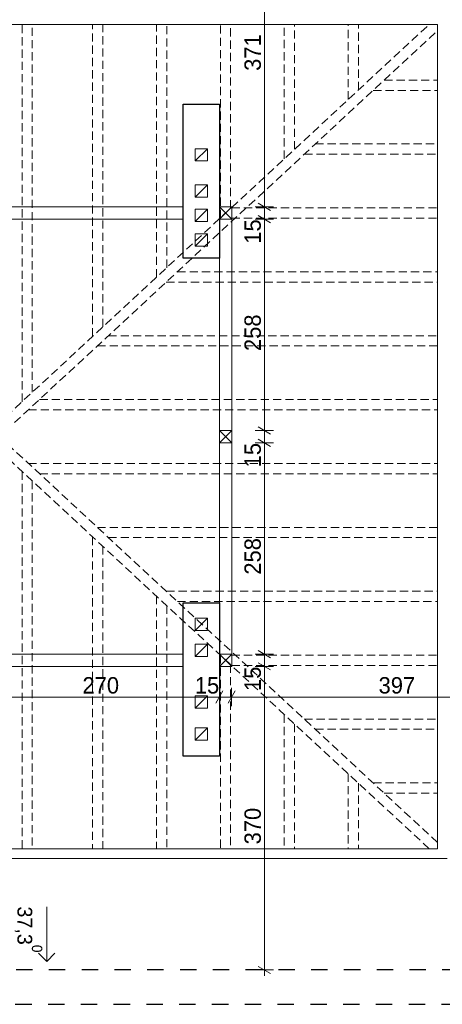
# Model space of a CAD drawing. Extents: x -145259 to -66341, y -2316 to 227384.
# Tile 139 of 141: x -80245 to -75089, y 207594 to 219614. Entities that reach past the tile are written whole.
import ezdxf

# ---------------------------------------------------------------- set-up
doc = ezdxf.new("R2010")
doc.units = 0
doc.header["$MEASUREMENT"] = 0
doc.linetypes.add('Krawędzie ukryte', pattern=[150, 100, -50])
doc.linetypes.add('Przerywana', pattern=[400, 200, -200])
doc.layers.add('Arch wymiary', color=7, linetype='Continuous')
doc.layers.add('INWENT ODWODNIENIE', color=7, linetype='Continuous')
for name, color, linetype, lineweight in [('Arch wymiary_Nr_Pióra__21', 7, 'Continuous', 13), ('INWENT DACH_Nr_Pióra__21', 7, 'Continuous', 13), ('Inwent kominy_Nr_Pióra__21', 7, 'Continuous', 13), ('INWENT KONST. DREWNIANA_Nr_Pióra__21', 7, 'Continuous', 13), ('INWENT ODWODNIENIE_Nr_Pióra__21', 7, 'Continuous', 13), ('INWENT ODWODNIENIE_Nr_Pióra__5', 7, 'Continuous', 13), ('INWENT OPISY_Nr_Pióra__5', 7, 'Continuous', 13), ('INWENT.ŚCIANY_Nr_Pióra__1', 7, 'Continuous', 25)]:
    doc.layers.add(name, color=color, linetype=linetype, lineweight=lineweight)
doc.styles.add('GENERATED_STYLE_2', font='txt')
doc.styles.add('GENERATED_STYLE_7', font='txt')
doc.dimstyles.new('GENERATED_STYLE__5', dxfattribs={"dimtxt": 200, "dimasz": 114, "dimexe": 0.18, "dimexo": 0, "dimgap": 0.09, "dimtad": 1, "dimdec": 0, "dimlfac": 0.1, "dimzin": 0, "dimdsep": 46, "dimtxsty": 'GENERATED_STYLE_2', "dimblk": 'ARROWHEAD_2', "dimblk1": 'ARROWHEAD_2', "dimblk2": 'ARROWHEAD_2', "dimcen": 0.09, "dimclrd": 7, "dimclre": 7, "dimclrt": 7, "dimazin": 0, "dimtfac": 1, "dimtdec": 4, "dimtmove": 0, "dimatfit": 3, "dimfxl": 0, "dimtolj": 1, "dimtzin": 0, "dimarcsym": 0})
doc.dimstyles.new('GENERATED_STYLE__6', dxfattribs={"dimtxt": 200, "dimasz": 114, "dimexe": 0.18, "dimexo": 0, "dimgap": 0.09, "dimtad": 1, "dimtih": 1, "dimtoh": 1, "dimdec": 0, "dimlfac": 0.1, "dimzin": 0, "dimdsep": 46, "dimtxsty": 'GENERATED_STYLE_2', "dimblk": 'ARROWHEAD_2', "dimblk1": 'ARROWHEAD_2', "dimblk2": 'ARROWHEAD_2', "dimcen": 0.09, "dimclrd": 7, "dimclre": 7, "dimclrt": 7, "dimazin": 0, "dimtfac": 1, "dimtdec": 4, "dimtmove": 0, "dimatfit": 3, "dimfxl": 0, "dimtolj": 1, "dimtzin": 0, "dimarcsym": 0})

# ---------------------------------------------------------------- blocks, each defined once
blk = doc.blocks.new('Linia_214', base_point=(-79914, 208785))
at = {"layer": 'INWENT ODWODNIENIE_Nr_Pióra__21', "linetype": 'Continuous'}
for q in [(-80014, 208217), (-79814, 208217)]:
    blk.add_line((-79914, 208117), q, dxfattribs=at)
at = {"layer": 'INWENT ODWODNIENIE_Nr_Pióra__5', "linetype": 'Continuous'}
blk.add_line((-79914, 208785), (-79914, 208117), dxfattribs=at)
blk = doc.blocks.new('*D1629')
at = {"layer": 'Arch wymiary_Nr_Pióra__21', "linetype": 'Continuous'}
for p, q in [((-87479, 211233), (-87479, 211458)), ((-83509, 211233), (-83509, 211458)), ((-87552, 211345), (-87479, 211345)), ((-87435, 211420), (-87522, 211270)), ((-87479, 211345), (-83509, 211345)), ((-83465, 211420), (-83552, 211270))]:
    blk.add_line(p, q, dxfattribs=at)
at = {"layer": 'Arch wymiary_Nr_Pióra__21', "char_height": 200, "attachment_point": 7, "style": 'GENERATED_STYLE_2'}
for s, insert in [('{397}', (-85814, 211385)), ('{15}', (-83808, 211385)), ('{270}', (-82329, 211385)), ('{15}', (-80958, 211385)), ('{270}', (-79479, 211385)), ('{15}', (-78108, 211385)), ('{397}', (-75866, 211385))]:
    blk.add_mtext(s, dxfattribs=dict(at, insert=insert))
blk = doc.blocks.new('ARROWHEAD_2')
at = {"color": 0, "linetype": 'Continuous', "lineweight": 0}
for p, q in [((0, 0), (-1, 0)), ((-0.38, -0.66), (0.38, 0.66))]:
    blk.add_line(p, q, dxfattribs=at)
blk = doc.blocks.new('*D1630')
at = {"layer": 'Arch wymiary_Nr_Pióra__21', "linetype": 'Continuous'}
for p, q in [((-83509, 211233), (-83509, 211458)), ((-83359, 211233), (-83359, 211458)), ((-83465, 211420), (-83552, 211270)), ((-83509, 211345), (-83359, 211345)), ((-83315, 211420), (-83402, 211270))]:
    blk.add_line(p, q, dxfattribs=at)
at = {"layer": 'Arch wymiary_Nr_Pióra__21', "char_height": 200, "attachment_point": 7, "style": 'GENERATED_STYLE_2'}
for s, insert in [('{397}', (-85814, 211385)), ('{15}', (-83808, 211385)), ('{270}', (-82329, 211385)), ('{15}', (-80958, 211385)), ('{270}', (-79479, 211385)), ('{15}', (-78108, 211385)), ('{397}', (-75866, 211385))]:
    blk.add_mtext(s, dxfattribs=dict(at, insert=insert))
blk = doc.blocks.new('*D1631')
at = {"layer": 'Arch wymiary_Nr_Pióra__21', "linetype": 'Continuous'}
for p, q in [((-83359, 211233), (-83359, 211458)), ((-80659, 211233), (-80659, 211458)), ((-83315, 211420), (-83402, 211270)), ((-83359, 211345), (-80659, 211345)), ((-80615, 211420), (-80702, 211270))]:
    blk.add_line(p, q, dxfattribs=at)
at = {"layer": 'Arch wymiary_Nr_Pióra__21', "char_height": 200, "attachment_point": 7, "style": 'GENERATED_STYLE_2'}
for s, insert in [('{397}', (-85814, 211385)), ('{15}', (-83808, 211385)), ('{270}', (-82329, 211385)), ('{15}', (-80958, 211385)), ('{270}', (-79479, 211385)), ('{15}', (-78108, 211385)), ('{397}', (-75866, 211385))]:
    blk.add_mtext(s, dxfattribs=dict(at, insert=insert))
blk = doc.blocks.new('*D1632')
at = {"layer": 'Arch wymiary_Nr_Pióra__21', "linetype": 'Continuous'}
for p, q in [((-80659, 211233), (-80659, 211458)), ((-80509, 211233), (-80509, 211458)), ((-80615, 211420), (-80702, 211270)), ((-80659, 211345), (-80509, 211345)), ((-80465, 211420), (-80552, 211270))]:
    blk.add_line(p, q, dxfattribs=at)
at = {"layer": 'Arch wymiary_Nr_Pióra__21', "char_height": 200, "attachment_point": 7, "style": 'GENERATED_STYLE_2'}
for s, insert in [('{397}', (-85814, 211385)), ('{15}', (-83808, 211385)), ('{270}', (-82329, 211385)), ('{15}', (-80958, 211385)), ('{270}', (-79479, 211385)), ('{15}', (-78108, 211385)), ('{397}', (-75866, 211385))]:
    blk.add_mtext(s, dxfattribs=dict(at, insert=insert))
blk = doc.blocks.new('*D1633')
at = {"layer": 'Arch wymiary_Nr_Pióra__21', "linetype": 'Continuous'}
for p, q in [((-80509, 211233), (-80509, 211458)), ((-77809, 211233), (-77809, 211458)), ((-80465, 211420), (-80552, 211270)), ((-80509, 211345), (-77809, 211345)), ((-77765, 211420), (-77852, 211270))]:
    blk.add_line(p, q, dxfattribs=at)
at = {"layer": 'Arch wymiary_Nr_Pióra__21', "char_height": 200, "attachment_point": 7, "style": 'GENERATED_STYLE_2'}
for s, insert in [('{397}', (-85814, 211385)), ('{15}', (-83808, 211385)), ('{270}', (-82329, 211385)), ('{15}', (-80958, 211385)), ('{270}', (-79479, 211385)), ('{15}', (-78108, 211385)), ('{397}', (-75866, 211385))]:
    blk.add_mtext(s, dxfattribs=dict(at, insert=insert))
blk = doc.blocks.new('*D1634')
at = {"layer": 'Arch wymiary_Nr_Pióra__21', "linetype": 'Continuous'}
for p, q in [((-77809, 211233), (-77809, 211458)), ((-77659, 211233), (-77659, 211458)), ((-77765, 211420), (-77852, 211270)), ((-77809, 211345), (-77659, 211345)), ((-77615, 211420), (-77702, 211270))]:
    blk.add_line(p, q, dxfattribs=at)
at = {"layer": 'Arch wymiary_Nr_Pióra__21', "char_height": 200, "attachment_point": 7, "style": 'GENERATED_STYLE_2'}
for s, insert in [('{397}', (-85814, 211385)), ('{15}', (-83808, 211385)), ('{270}', (-82329, 211385)), ('{15}', (-80958, 211385)), ('{270}', (-79479, 211385)), ('{15}', (-78108, 211385)), ('{397}', (-75866, 211385))]:
    blk.add_mtext(s, dxfattribs=dict(at, insert=insert))
blk = doc.blocks.new('*D1635')
at = {"layer": 'Arch wymiary_Nr_Pióra__21', "linetype": 'Continuous'}
for p, q in [((-77659, 211233), (-77659, 211458)), ((-73689, 211233), (-73689, 211458)), ((-77615, 211420), (-77702, 211270)), ((-77659, 211345), (-73689, 211345)), ((-73732, 211270), (-73645, 211420)), ((-73689, 211345), (-73615, 211345))]:
    blk.add_line(p, q, dxfattribs=at)
at = {"layer": 'Arch wymiary_Nr_Pióra__21', "char_height": 200, "attachment_point": 7, "style": 'GENERATED_STYLE_2'}
for s, insert in [('{397}', (-85814, 211385)), ('{15}', (-83808, 211385)), ('{270}', (-82329, 211385)), ('{15}', (-80958, 211385)), ('{270}', (-79479, 211385)), ('{15}', (-78108, 211385)), ('{397}', (-75866, 211385))]:
    blk.add_mtext(s, dxfattribs=dict(at, insert=insert))
blk = doc.blocks.new('*D1636')
at = {"layer": 'Arch wymiary_Nr_Pióra__21', "linetype": 'Continuous'}
for p, q in [((-77147, 211719), (-77372, 211719)), ((-77335, 211762), (-77185, 211675)), ((-77260, 208014), (-77260, 211719)), ((-77147, 208014), (-77372, 208014)), ((-77335, 208057), (-77185, 207970)), ((-77260, 207940), (-77260, 208014))]:
    blk.add_line(p, q, dxfattribs=at)
at = {"layer": 'Arch wymiary_Nr_Pióra__21', "char_height": 200, "attachment_point": 7, "rotation": 90, "style": 'GENERATED_STYLE_2'}
for s, insert in [('{371}', (-77300, 218989)), ('{15}', (-77300, 216879)), ('{258}', (-77300, 215569)), ('{15}', (-77300, 214149)), ('{258}', (-77300, 212839)), ('{15}', (-77300, 211419)), ('{370}', (-77300, 209546))]:
    blk.add_mtext(s, dxfattribs=dict(at, insert=insert))
blk = doc.blocks.new('*D1637')
at = {"layer": 'Arch wymiary_Nr_Pióra__21', "linetype": 'Continuous'}
for p, q in [((-77147, 211869), (-77372, 211869)), ((-77335, 211912), (-77185, 211825)), ((-77260, 211719), (-77260, 211869)), ((-77147, 211719), (-77372, 211719)), ((-77335, 211762), (-77185, 211675))]:
    blk.add_line(p, q, dxfattribs=at)
at = {"layer": 'Arch wymiary_Nr_Pióra__21', "char_height": 200, "attachment_point": 7, "rotation": 90, "style": 'GENERATED_STYLE_2'}
for s, insert in [('{371}', (-77300, 218989)), ('{15}', (-77300, 216879)), ('{258}', (-77300, 215569)), ('{15}', (-77300, 214149)), ('{258}', (-77300, 212839)), ('{15}', (-77300, 211419)), ('{370}', (-77300, 209546))]:
    blk.add_mtext(s, dxfattribs=dict(at, insert=insert))
blk = doc.blocks.new('*D1638')
at = {"layer": 'Arch wymiary_Nr_Pióra__21', "linetype": 'Continuous'}
for p, q in [((-77147, 214449), (-77372, 214449)), ((-77335, 214492), (-77185, 214405)), ((-77260, 211869), (-77260, 214449)), ((-77147, 211869), (-77372, 211869)), ((-77335, 211912), (-77185, 211825))]:
    blk.add_line(p, q, dxfattribs=at)
at = {"layer": 'Arch wymiary_Nr_Pióra__21', "char_height": 200, "attachment_point": 7, "rotation": 90, "style": 'GENERATED_STYLE_2'}
for s, insert in [('{371}', (-77300, 218989)), ('{15}', (-77300, 216879)), ('{258}', (-77300, 215569)), ('{15}', (-77300, 214149)), ('{258}', (-77300, 212839)), ('{15}', (-77300, 211419)), ('{370}', (-77300, 209546))]:
    blk.add_mtext(s, dxfattribs=dict(at, insert=insert))
blk = doc.blocks.new('*D1639')
at = {"layer": 'Arch wymiary_Nr_Pióra__21', "linetype": 'Continuous'}
for p, q in [((-77147, 214599), (-77372, 214599)), ((-77335, 214642), (-77185, 214555)), ((-77260, 214449), (-77260, 214599)), ((-77147, 214449), (-77372, 214449)), ((-77335, 214492), (-77185, 214405))]:
    blk.add_line(p, q, dxfattribs=at)
at = {"layer": 'Arch wymiary_Nr_Pióra__21', "char_height": 200, "attachment_point": 7, "rotation": 90, "style": 'GENERATED_STYLE_2'}
for s, insert in [('{371}', (-77300, 218989)), ('{15}', (-77300, 216879)), ('{258}', (-77300, 215569)), ('{15}', (-77300, 214149)), ('{258}', (-77300, 212839)), ('{15}', (-77300, 211419)), ('{370}', (-77300, 209546))]:
    blk.add_mtext(s, dxfattribs=dict(at, insert=insert))
blk = doc.blocks.new('*D1640')
at = {"layer": 'Arch wymiary_Nr_Pióra__21', "linetype": 'Continuous'}
for p, q in [((-77335, 217222), (-77185, 217135)), ((-77147, 217179), (-77372, 217179)), ((-77260, 214599), (-77260, 217179)), ((-77147, 214599), (-77372, 214599)), ((-77335, 214642), (-77185, 214555))]:
    blk.add_line(p, q, dxfattribs=at)
at = {"layer": 'Arch wymiary_Nr_Pióra__21', "char_height": 200, "attachment_point": 7, "rotation": 90, "style": 'GENERATED_STYLE_2'}
for s, insert in [('{371}', (-77300, 218989)), ('{15}', (-77300, 216879)), ('{258}', (-77300, 215569)), ('{15}', (-77300, 214149)), ('{258}', (-77300, 212839)), ('{15}', (-77300, 211419)), ('{370}', (-77300, 209546))]:
    blk.add_mtext(s, dxfattribs=dict(at, insert=insert))
blk = doc.blocks.new('*D1641')
at = {"layer": 'Arch wymiary_Nr_Pióra__21', "linetype": 'Continuous'}
for p, q in [((-77147, 217329), (-77372, 217329)), ((-77335, 217372), (-77185, 217285)), ((-77260, 217179), (-77260, 217329)), ((-77335, 217222), (-77185, 217135)), ((-77147, 217179), (-77372, 217179))]:
    blk.add_line(p, q, dxfattribs=at)
at = {"layer": 'Arch wymiary_Nr_Pióra__21', "char_height": 200, "attachment_point": 7, "rotation": 90, "style": 'GENERATED_STYLE_2'}
for s, insert in [('{371}', (-77300, 218989)), ('{15}', (-77300, 216879)), ('{258}', (-77300, 215569)), ('{15}', (-77300, 214149)), ('{258}', (-77300, 212839)), ('{15}', (-77300, 211419)), ('{370}', (-77300, 209546))]:
    blk.add_mtext(s, dxfattribs=dict(at, insert=insert))
blk = doc.blocks.new('*D1642')
at = {"layer": 'Arch wymiary_Nr_Pióra__21', "linetype": 'Continuous'}
for p, q in [((-77185, 220990), (-77335, 221077)), ((-77260, 221034), (-77260, 221107)), ((-77147, 221034), (-77372, 221034)), ((-77260, 217329), (-77260, 221034)), ((-77147, 217329), (-77372, 217329)), ((-77335, 217372), (-77185, 217285))]:
    blk.add_line(p, q, dxfattribs=at)
at = {"layer": 'Arch wymiary_Nr_Pióra__21', "char_height": 200, "attachment_point": 7, "rotation": 90, "style": 'GENERATED_STYLE_2'}
for s, insert in [('{371}', (-77300, 218989)), ('{15}', (-77300, 216879)), ('{258}', (-77300, 215569)), ('{15}', (-77300, 214149)), ('{258}', (-77300, 212839)), ('{15}', (-77300, 211419)), ('{370}', (-77300, 209546))]:
    blk.add_mtext(s, dxfattribs=dict(at, insert=insert))

msp = doc.modelspace()

# ---------------------------------------------------------------- linework, layer by layer
at = {"layer": 'INWENT DACH_Nr_Pióra__21', "linetype": 'Continuous'}
for p, q in [((-86018.7, 219553.6), (-75148.7, 219553.6)), ((-75148.7, 219553.6), (-75148.7, 209493.6)), ((-75148.7, 209493.6), (-86018.7, 209493.6)), ((-75028.7, 209373.6), (-86138.7, 209373.6))]:
    msp.add_line(p, q, dxfattribs=at)
at = {"layer": 'Inwent kominy_Nr_Pióra__21', "linetype": 'Continuous'}
for p, q in [((-77953.7, 218038.6), (-78103.7, 218038.6)), ((-78103.7, 218038.6), (-78103.7, 217888.6)), ((-78103.7, 217888.6), (-77953.7, 218038.6)), ((-77953.7, 217888.6), (-77953.7, 218038.6)), ((-78103.7, 217888.6), (-77953.7, 217888.6)), ((-77953.7, 217598.6), (-78103.7, 217598.6)), ((-78103.7, 217598.6), (-78103.7, 217448.6)), ((-78103.7, 217448.6), (-77953.7, 217598.6)), ((-77953.7, 217448.6), (-77953.7, 217598.6)), ((-78103.7, 217448.6), (-77953.7, 217448.6)), ((-77953.7, 217298.6), (-78103.7, 217298.6)), ((-78103.7, 217298.6), (-78103.7, 217148.6)), ((-78103.7, 217148.6), (-77953.7, 217298.6)), ((-77953.7, 217148.6), (-77953.7, 217298.6)), ((-78103.7, 217148.6), (-77953.7, 217148.6)), ((-77953.7, 216998.6), (-78103.7, 216998.6)), ((-78103.7, 216998.6), (-78103.7, 216848.6)), ((-78103.7, 216848.6), (-77953.7, 216998.6)), ((-77953.7, 216848.6), (-77953.7, 216998.6)), ((-78103.7, 216848.6), (-77953.7, 216848.6)), ((-77953.7, 212308.6), (-78103.7, 212308.6)), ((-78103.7, 212308.6), (-78103.7, 212158.6)), ((-78103.7, 212158.6), (-77953.7, 212308.6)), ((-77953.7, 212158.6), (-77953.7, 212308.6)), ((-78103.7, 212158.6), (-77953.7, 212158.6)), ((-77953.7, 211988.6), (-78103.7, 211988.6)), ((-78103.7, 211988.6), (-78103.7, 211838.6)), ((-78103.7, 211838.6), (-77953.7, 211988.6)), ((-77953.7, 211838.6), (-77953.7, 211988.6)), ((-78103.7, 211838.6), (-77953.7, 211838.6)), ((-77953.7, 211358.6), (-78103.7, 211358.6)), ((-78103.7, 211358.6), (-78103.7, 211208.6)), ((-78103.7, 211208.6), (-77953.7, 211358.6)), ((-77953.7, 211208.6), (-77953.7, 211358.6)), ((-78103.7, 211208.6), (-77953.7, 211208.6)), ((-78103.7, 210818.6), (-77953.7, 210968.6)), ((-78103.7, 210968.6), (-78103.7, 210818.6)), ((-77953.7, 210968.6), (-78103.7, 210968.6)), ((-77953.7, 210818.6), (-77953.7, 210968.6)), ((-78103.7, 210818.6), (-77953.7, 210818.6))]:
    msp.add_line(p, q, dxfattribs=at)
at = {"layer": 'INWENT KONST. DREWNIANA_Nr_Pióra__21', "linetype": 'Krawędzie ukryte'}
for p, q in [((-86018.7, 209570.1), (-75250.1, 219553.6)), ((-75148.7, 209570.1), (-85917.4, 219553.6)), ((-80216.2, 214949.5), (-80216.2, 219553.6)), ((-80091.2, 215065.4), (-80091.2, 219553.6)), ((-79356.2, 215746.8), (-79356.2, 219553.6)), ((-79231.2, 215862.7), (-79231.2, 219553.6)), ((-78576.2, 216470), (-78576.2, 219553.6)), ((-78451.2, 216585.9), (-78451.2, 219553.6)), ((-77796.2, 217193.1), (-77796.2, 219553.6)), ((-77671.2, 217309), (-77671.2, 219553.6)), ((-77016.2, 217916.2), (-77016.2, 219553.6)), ((-76891.2, 218032.1), (-76891.2, 219553.6)), ((-76236.2, 218639.4), (-76236.2, 219553.6)), ((-76111.2, 218755.3), (-76111.2, 219553.6)), ((-75250.1, 209493.6), (-86018.7, 219477.1)), ((-85917.4, 209493.6), (-75148.7, 219477.1)), ((-75797, 218876.1), (-75148.7, 218876.1)), ((-75931.9, 218751.1), (-75148.7, 218751.1)), ((-76638.4, 218096.1), (-75148.7, 218096.1)), ((-76773.2, 217971.1), (-75148.7, 217971.1)), ((-77658.7, 217316.1), (-75148.7, 217316.1)), ((-77658.7, 217191.1), (-75148.7, 217191.1)), ((-78321, 216536.1), (-75148.7, 216536.1)), ((-78455.9, 216411.1), (-75148.7, 216411.1)), ((-79162.4, 215756.1), (-75148.7, 215756.1)), ((-79297.2, 215631.1), (-75148.7, 215631.1)), ((-80003.7, 214976.1), (-75148.7, 214976.1)), ((-80138.6, 214851.1), (-75148.7, 214851.1)), ((-80216.2, 214097.7), (-80216.2, 209493.6)), ((-80138.6, 214196.1), (-75148.7, 214196.1)), ((-80091.2, 213981.8), (-80091.2, 209493.6)), ((-80003.7, 214071.1), (-75148.7, 214071.1)), ((-79297.2, 213416.1), (-75148.7, 213416.1)), ((-79356.2, 213300.4), (-79356.2, 209493.6)), ((-79162.4, 213291.1), (-75148.7, 213291.1)), ((-79231.2, 213184.5), (-79231.2, 209493.6)), ((-78455.9, 212636.1), (-75148.7, 212636.1)), ((-78576.2, 212577.2), (-78576.2, 209493.6)), ((-78451.2, 212461.4), (-78451.2, 209493.6)), ((-78321, 212511.1), (-75148.7, 212511.1)), ((-77796.2, 211854.1), (-77796.2, 209493.6)), ((-77658.7, 211856.1), (-75148.7, 211856.1)), ((-77671.2, 211738.2), (-77671.2, 209493.6)), ((-77658.7, 211731.1), (-75148.7, 211731.1)), ((-77016.2, 211131), (-77016.2, 209493.6)), ((-76773.2, 211076.1), (-75148.7, 211076.1)), ((-76891.2, 211015.1), (-76891.2, 209493.6)), ((-76638.4, 210951.1), (-75148.7, 210951.1)), ((-76236.2, 210407.8), (-76236.2, 209493.6)), ((-76111.2, 210292), (-76111.2, 209493.6)), ((-75931.9, 210296.1), (-75148.7, 210296.1)), ((-75797, 210171.1), (-75148.7, 210171.1))]:
    msp.add_line(p, q, dxfattribs=at)
at = {"layer": 'INWENT KONST. DREWNIANA_Nr_Pióra__21', "linetype": 'Continuous'}
for p, q in [((-78248.7, 217328.6), (-83508.7, 217328.6)), ((-77658.7, 217328.6), (-77808.7, 217328.6)), ((-77808.7, 217328.6), (-77808.7, 217178.6)), ((-77808.7, 217178.6), (-77658.7, 217328.6)), ((-77808.7, 217328.6), (-77658.7, 217178.6)), ((-77658.7, 217178.6), (-77658.7, 217328.6)), ((-77658.7, 211718.6), (-77658.7, 217328.6)), ((-83358.7, 217178.6), (-78248.7, 217178.6)), ((-77808.7, 217178.6), (-77658.7, 217178.6)), ((-77808.7, 217178.6), (-77808.7, 211868.6)), ((-77658.7, 214598.6), (-77808.7, 214598.6)), ((-77808.7, 214598.6), (-77808.7, 214448.6)), ((-77808.7, 214448.6), (-77658.7, 214598.6)), ((-77808.7, 214598.6), (-77658.7, 214448.6)), ((-77658.7, 214448.6), (-77658.7, 214598.6)), ((-77808.7, 214448.6), (-77658.7, 214448.6)), ((-78248.7, 211868.6), (-83358.7, 211868.6)), ((-77658.7, 211868.6), (-77808.7, 211868.6)), ((-77808.7, 211868.6), (-77808.7, 211718.6)), ((-77808.7, 211718.6), (-77658.7, 211868.6)), ((-77808.7, 211868.6), (-77658.7, 211718.6)), ((-77658.7, 211718.6), (-77658.7, 211868.6)), ((-83508.7, 211718.6), (-78248.7, 211718.6)), ((-77808.7, 211718.6), (-77658.7, 211718.6))]:
    msp.add_line(p, q, dxfattribs=at)
at = {"layer": 'INWENT.ŚCIANY_Nr_Pióra__1', "linetype": 'Continuous'}
for p, q in [((-78248.7, 216703.6), (-78248.7, 218583.6)), ((-78248.7, 218583.6), (-77808.7, 218583.6)), ((-77808.7, 218583.6), (-77808.7, 216703.6)), ((-77808.7, 216703.6), (-78248.7, 216703.6)), ((-78248.7, 210623.6), (-78248.7, 212493.6)), ((-78248.7, 212493.6), (-77808.7, 212493.6)), ((-77808.7, 212493.6), (-77808.7, 210623.6)), ((-77808.7, 210623.6), (-78248.7, 210623.6))]:
    msp.add_line(p, q, dxfattribs=at)
at = {"layer": 'INWENT.ŚCIANY_Nr_Pióra__1', "linetype": 'Przerywana'}
for p, q in [((-73688.7, 208013.6), (-87478.7, 208013.6)), ((-87898.7, 207593.6), (-73268.7, 207593.6))]:
    msp.add_line(p, q, dxfattribs=at)

# ---------------------------------------------------------------- block references
at = {"layer": 'INWENT ODWODNIENIE', "linetype": 'Continuous'}
msp.add_blockref('Linia_214', (-79914.4, 208785.1), dxfattribs=at)

# ---------------------------------------------------------------- texts
at = {"layer": 'INWENT OPISY_Nr_Pióra__5', "linetype": 'Continuous', "insert": (-79970, 208507.3), "char_height": 180, "attachment_point": 2, "rotation": 270, "style": 'GENERATED_STYLE_7'}
msp.add_mtext('{37,3\\A1{\\H0.7x;\\S0^  ;}}', dxfattribs=at)

# ---------------------------------------------------------------- dimensions: what is measured, and where the dimension line sits
at = {"layer": 'Arch wymiary', "linetype": 'Continuous'}
for base, p1, p2, picture, middle in [((-77259.9070044, 208013.6027409), (-78717.2848113, 217328.6027409), (-77633.0559568, 221033.6027409), '*D1642', (-77399.9070044, 219216.7597439)), ((-77259.9, 208013.6), (-78707.2, 211718.6), (-78733, 211868.6), '*D1637', (-77399.9, 211571)), ((-77259.9, 208013.6), (-78733, 211868.6), (-77658.7, 214448.6), '*D1638', (-77399.9, 213066.3)), ((-77259.9, 208013.6), (-78696.6, 217178.6), (-78717.3, 217328.6), '*D1641', (-77399.9, 217031)), ((-77259.9070044, 208013.6027409), (-78049.6738576, 208013.6027409), (-78707.1995256, 211718.6027409), '*D1636', (-77399.9070044, 209773.7587454)), ((-77259.9, 208013.6), (-77658.7, 214598.6), (-78696.6, 217178.6), '*D1640', (-77399.9, 215796.3)), ((-77259.9, 208013.6), (-77658.7, 214448.6), (-77658.7, 214598.6), '*D1639', (-77399.9, 214301))]:
    dim = msp.add_linear_dim(base=base, p1=p1, p2=p2, angle=90, dimstyle='GENERATED_STYLE__5', dxfattribs=at)
    dim.commit()
    dim.dimension.update_dxf_attribs({"geometry": picture, "text_midpoint": middle})
for p1, p2, picture, middle in [((-80508.7, 212208.9), (-77808.7, 212923.4), '*D1633', (-79251.1, 211485.5)), ((-77808.7, 212923.4), (-77658.7, 212908.5), '*D1634', (-77956.3, 211485.5)), ((-77658.7, 212908.5), (-73688.7, 211608.5), '*D1635', (-75638.1, 211485.5)), ((-83508.7, 212774.6), (-83358.7, 212893.7), '*D1630', (-83656.3, 211485.5)), ((-83358.7, 212893.7), (-80658.7, 212194), '*D1631', (-82101.1, 211485.5)), ((-87478.7, 212595.9), (-83508.7, 212774.6), '*D1629', (-85586.1, 211485.5)), ((-80658.7, 212194), (-80508.7, 212208.9), '*D1632', (-80806.3, 211485.5))]:
    dim = msp.add_linear_dim(base=(-87478.7, 211345.5), p1=p1, p2=p2, dimstyle='GENERATED_STYLE__6', dxfattribs=at)
    dim.commit()
    dim.dimension.update_dxf_attribs({"geometry": picture, "text_midpoint": middle})

doc.saveas('drawing.dxf')
